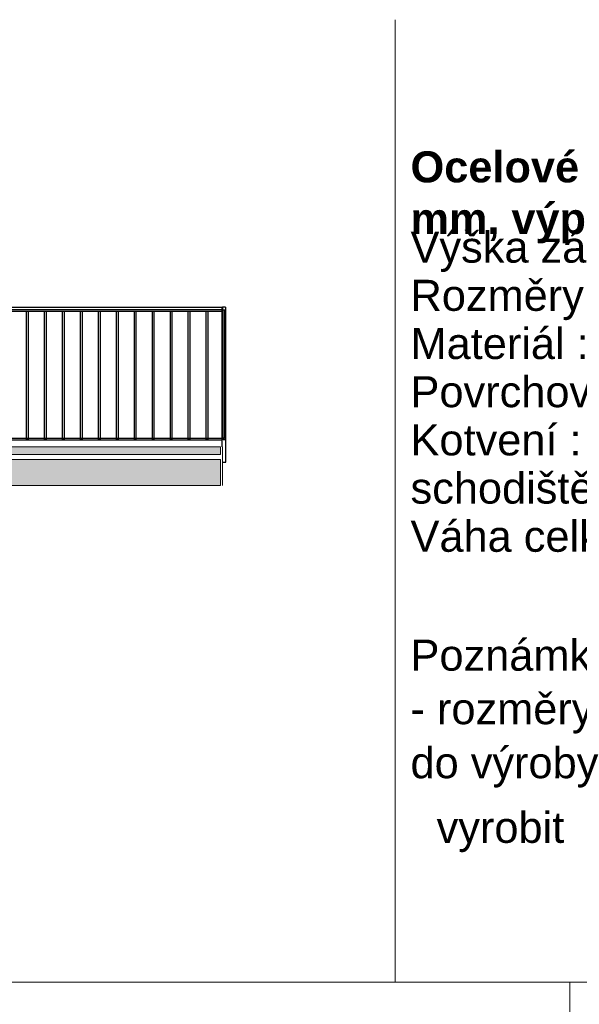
# Model space of a CAD drawing. Header units: millimetres. Extents: x 15381 to 191117, y -190522 to 367005.
# Tile 13 of 79: x 71446 to 75055, y -40912 to -34566. Entities that reach past the tile are written whole.
import ezdxf

# ---------------------------------------------------------------- set-up
doc = ezdxf.new("R2010")
doc.units = ezdxf.units.MM
doc.header["$MEASUREMENT"] = 0
doc.linetypes.add('Wipeout_Contour', pattern=[1000, 0, -1000])
for name, color, linetype in [('Interiér - schodiště', 7, 'Continuous'), ('Nové_0', 7, 'Continuous'), ('Nové_Výplně - Povrchové', 7, 'Continuous'), ('Nové_Výplně – Řezové', 7, 'Continuous')]:
    doc.layers.add(name, color=color, linetype=linetype)
doc.styles.add('GENEROVANÝ_STYL_1', font='txt')
doc.styles.add('GENEROVANÝ_STYL_2', font='txt')

msp = doc.modelspace()

# ---------------------------------------------------------------- hatches: boundary and pattern name
at = {"layer": 'Interiér - schodiště', "linetype": 'Continuous', "lineweight": 0, "true_color": 0x333333}
h = msp.add_hatch(color=250, dxfattribs=at)
h.paths.add_polyline_path([(68835.9, -39088.8), (69085.9, -39088.8), (69085.9, -38889), (71212.9, -37568.8), (72741.9, -37568.8), (72741.9, -37399.8), (71171.1, -37399.8), (71171.1, -37398.8), (71155.9, -37398.8), (71155.9, -37368.8), (72741.9, -37368.8), (72741.9, -37318.8), (71141.6, -37318.8), (68835.9, -38749.9), (68835.9, -38808.8), (69140.9, -38808.8), (69140.9, -38838.8), (68835.9, -38838.8)])
h.paths.add_polyline_path([(69141.1, -38658.8), (69125.9, -38658.8), (69125.9, -38628.8), (69430.9, -38628.8), (69430.9, -38658.8), (69431.1, -38658.8), (69431.1, -38659.8), (69141.1, -38659.8)], flags=0)
h.paths.add_polyline_path([(69415.9, -38448.8), (69720.9, -38448.8), (69720.9, -38478.8), (69721.1, -38478.8), (69721.1, -38479.8), (69431.1, -38479.8), (69431.1, -38478.8), (69415.9, -38478.8)], flags=0)
h.paths.add_polyline_path([(69705.9, -38298.8), (69705.9, -38268.8), (70010.9, -38268.8), (70010.9, -38298.8), (70011.1, -38298.8), (70011.1, -38299.8), (69721.1, -38299.8), (69721.1, -38298.8)], flags=0)
h.paths.add_polyline_path([(69995.9, -38088.8), (70300.9, -38088.8), (70300.9, -38118.8), (70301.1, -38118.8), (70301.1, -38119.8), (70011.1, -38119.8), (70011.1, -38118.8), (69995.9, -38118.8)], flags=0)
h.paths.add_polyline_path([(70285.9, -37908.8), (70590.9, -37908.8), (70590.9, -37938.8), (70591.1, -37938.8), (70591.1, -37939.8), (70301.1, -37939.8), (70301.1, -37938.8), (70285.9, -37938.8)], flags=0)
h.paths.add_polyline_path([(70575.9, -37728.8), (70880.9, -37728.8), (70880.9, -37758.8), (70881.1, -37758.8), (70881.1, -37759.8), (70591.1, -37759.8), (70591.1, -37758.8), (70575.9, -37758.8)], flags=0)
h.paths.add_polyline_path([(70881.1, -37578.8), (70865.9, -37578.8), (70865.9, -37548.8), (71170.9, -37548.8), (71170.9, -37578.8), (71171.1, -37578.8), (71171.1, -37579.8), (70881.1, -37579.8)], flags=0)

# ---------------------------------------------------------------- linework, layer by layer
at = {"color": 7, "linetype": 'Continuous', "lineweight": 20}
for p, q in [((73867.4, -34566.4), (73867.4, -40768.1)), ((67117.4, -40768.1), (86117.4, -40768.1)), ((74993.3, -40768.1), (74993.3, -47271.8))]:
    msp.add_line(p, q, dxfattribs=at)
at = {"color": 7, "linetype": 'Continuous', "lineweight": 13}
msp.add_line((72741.9, -37568.8), (71446.6, -37568.8), dxfattribs=at)
at = {"layer": 'Interiér - schodiště', "color": 7, "linetype": 'Continuous', "lineweight": 13, "flags": 128}
msp.add_lwpolyline([(68835.9, -39088.8), (69085.9, -39088.8), (69085.9, -38889), (71212.9, -37568.8), (72741.9, -37568.8), (72741.9, -37399.8), (71171.1, -37399.8), (71171.1, -37398.8), (71155.9, -37398.8), (71155.9, -37368.8), (72741.9, -37368.8), (72741.9, -37318.8), (71141.6, -37318.8), (68835.9, -38749.9), (68835.9, -38808.8), (69140.9, -38808.8), (69140.9, -38838.8), (68835.9, -38838.8)], close=True, dxfattribs=at)

# ---------------------------------------------------------------- texts
at = {"color": 7, "linetype": 'Continuous', "lineweight": 20, "char_height": 200, "attachment_point": 7}
for s, insert, style in [('\\A1;{\\pql;\\fArial|b1|i0|c238|p38;Ocelové nerezové zábradlí schodiště z nosných tyčí 20/20\\P\\pql;\\fArial|b1|i0|c238|p38;\\H0.997982x;mm, výplň tyčí 12/12 mm,madlo z pásoviny \\fArial|b1|i0|c238|p38;12/35\\fArial|b1|i0|c238|p38; mm\\fArial|b1|i0|c238|p38;,\\P\\pql;\\fArial|b1|i0|c238|p38;\\H1.002022x;}', (73966.7, -36008), 'GENEROVANÝ_STYL_2'), ('\\A1;{\\pql;\\fArial|b0|i0|c238|p38;Poznámka:}', (73966.7, -38764.3), 'GENEROVANÝ_STYL_1'), ('\\A1;{\\pql;\\fArial|b0|i0|c238|p38;- rozměry prvku je nutné zaměřit přímo na stavbě před zadáním prvku}', (73966.7, -39166.8), 'GENEROVANÝ_STYL_1'), ('\\A1;{\\pql;\\fArial|b0|i0|c238|p38;do výroby}', (73966.7, -39514.9), 'GENEROVANÝ_STYL_1'), ('\\A1;{\\pql;\\fArial|b0|i0|c238|p38;vyrobit  v souladu s ČSN }', (74134.9, -39931.5), 'GENEROVANÝ_STYL_1')]:
    msp.add_mtext(s, dxfattribs=dict(at, insert=insert, style=style))
at = {"color": 7, "linetype": 'Continuous', "lineweight": 20, "insert": (73966.7, -38055.6), "char_height": 200, "width": 8450.6, "attachment_point": 7, "line_spacing_factor": 0.931401, "style": 'GENEROVANÝ_STYL_1'}
msp.add_mtext('\\A1;{\\pql;\\fArial|b0|i0|c238|p38;Výška zábradlí : ^I 900 mm \\P\\pql;\\fArial|b0|i0|c238|p38;Rozměry : ^I^I0,94+1,65+2,72m\\P\\pql;\\fArial|b0|i0|c238|p38;Materiál : ^I^I^IOcel\\P\\pql;\\fArial|b0|i0|c238|p38;Povrchová úprava :^IPozinkování + černý nátěr\\P\\pql;\\fArial|b0|i0|c238|p38;Kotvení : ^I^I^IKotvení nosných slouků do bočnice schodiště(vnější strana)\\P\\pql;\\fArial|b0|i0|c238|p38;Váha celkem :^I^I\\fArial|b0|i0|c238|p38;83,7\\fArial|b0|i0|c238|p38; kg}', dxfattribs=at)

# ---------------------------------------------------------------- wipeouts: each hides what was drawn before it
at = {"color": 254, "linetype": 'Wipeout_Contour', "lineweight": 0, "ltscale": 325881.061408}
msp.add_wipeout([(72649.6, -37268.8), (72661.6, -37268.8), (72661.6, -36445), (72649.6, -36445)], dxfattribs=at).dxf.layer = 'Nové_Výplně - Povrchové'

# ---------------------------------------------------------------- next in the draw order: wipeouts: each hides what was drawn before it
at = {"color": 254, "linetype": 'Wipeout_Contour', "lineweight": 0, "ltscale": 322551.274103}
msp.add_wipeout([(71129.8, -36418.8), (71129.8, -36433.8), (72751.5, -36433.8), (72751.5, -36418.8)], dxfattribs=at).dxf.layer = 'Nové_Výplně - Povrchové'
at = {"color": 254, "linetype": 'Wipeout_Contour', "lineweight": 0, "ltscale": 4538058.656771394}
msp.add_wipeout([(71139.8, -37262.8), (71139.8, -37274.8), (72751.5, -37274.8), (72751.5, -37262.8), (72661.6, -37262.8), (72661.6, -37268.8), (72649.6, -37268.8), (72649.6, -37262.8), (72545.8, -37262.8), (72545.8, -37268.8), (72533.8, -37268.8), (72533.8, -37262.8), (72430, -37262.8), (72430, -37268.8), (72418, -37268.8), (72418, -37262.8), (72314.1, -37262.8), (72314.1, -37268.8), (72302.1, -37268.8), (72302.1, -37262.8), (72198.3, -37262.8), (72198.3, -37268.8), (72186.3, -37268.8), (72186.3, -37262.8), (72082.5, -37262.8), (72082.5, -37268.8), (72070.5, -37268.8), (72070.5, -37262.8), (71966.6, -37262.8), (71966.6, -37268.8), (71954.6, -37268.8), (71954.6, -37262.8), (71850.8, -37262.8), (71850.8, -37268.8), (71838.8, -37268.8), (71838.8, -37262.8), (71734.9, -37262.8), (71734.9, -37268.8), (71722.9, -37268.8), (71722.9, -37262.8), (71619.1, -37262.8), (71619.1, -37268.8), (71607.1, -37268.8), (71607.1, -37262.8), (71503.3, -37262.8), (71503.3, -37268.8), (71491.3, -37268.8), (71491.3, -37262.8), (71387.4, -37262.8), (71387.4, -37268.8), (71375.4, -37268.8), (71375.4, -37262.8), (71271.6, -37262.8), (71271.6, -37268.8), (71259.6, -37268.8), (71259.6, -37262.8)], dxfattribs=at).dxf.layer = 'Nové_Výplně - Povrchové'

# ---------------------------------------------------------------- next in the draw order: linework, layer by layer
at = {"layer": 'Nové_0', "color": 1, "linetype": 'Continuous', "lineweight": 25}
for p, q in [((72649.6, -37268.8), (72649.6, -37262.8)), ((72649.6, -37262.8), (72661.6, -37262.8)), ((72649.6, -37268.8), (72661.6, -37268.8))]:
    msp.add_line(p, q, dxfattribs=at)

# ---------------------------------------------------------------- next in the draw order: wipeouts: each hides what was drawn before it
at = {"color": 254, "linetype": 'Wipeout_Contour', "lineweight": 0, "ltscale": 321755.732368}
msp.add_wipeout([(71503.3, -36445), (71491.3, -36445), (71491.3, -37268.8), (71503.3, -37268.8)], dxfattribs=at).dxf.layer = 'Nové_Výplně - Povrchové'
at = {"color": 254, "linetype": 'Wipeout_Contour', "lineweight": 0, "ltscale": 322167.643632}
msp.add_wipeout([(71607.1, -36445), (71607.1, -37268.8), (71619.1, -37268.8), (71619.1, -36445)], dxfattribs=at).dxf.layer = 'Nové_Výplně - Povrchové'
at = {"color": 254, "linetype": 'Wipeout_Contour', "lineweight": 0, "ltscale": 322579.69448}
msp.add_wipeout([(71722.9, -37268.8), (71734.9, -37268.8), (71734.9, -36445), (71722.9, -36445)], dxfattribs=at).dxf.layer = 'Nové_Výplně - Povrchové'
at = {"color": 254, "linetype": 'Wipeout_Contour', "lineweight": 0, "ltscale": 322991.884341}
msp.add_wipeout([(71838.8, -37268.8), (71850.8, -37268.8), (71850.8, -36445), (71838.8, -36445)], dxfattribs=at).dxf.layer = 'Nové_Výplně - Povrchové'
at = {"color": 254, "linetype": 'Wipeout_Contour', "lineweight": 0, "ltscale": 323404.212684}
msp.add_wipeout([(71954.6, -37268.8), (71966.6, -37268.8), (71966.6, -36445), (71954.6, -36445)], dxfattribs=at).dxf.layer = 'Nové_Výplně - Povrchové'
at = {"color": 254, "linetype": 'Wipeout_Contour', "lineweight": 0, "ltscale": 323816.67898}
msp.add_wipeout([(72070.5, -37268.8), (72082.5, -37268.8), (72082.5, -36445), (72070.5, -36445)], dxfattribs=at).dxf.layer = 'Nové_Výplně - Povrchové'
at = {"color": 254, "linetype": 'Wipeout_Contour', "lineweight": 0, "ltscale": 324229.282702}
msp.add_wipeout([(72186.3, -37268.8), (72198.3, -37268.8), (72198.3, -36445), (72186.3, -36445)], dxfattribs=at).dxf.layer = 'Nové_Výplně - Povrchové'
at = {"color": 254, "linetype": 'Wipeout_Contour', "lineweight": 0, "ltscale": 324642.023326}
msp.add_wipeout([(72302.1, -37268.8), (72314.1, -37268.8), (72314.1, -36445), (72302.1, -36445)], dxfattribs=at).dxf.layer = 'Nové_Výplně - Povrchové'
at = {"color": 254, "linetype": 'Wipeout_Contour', "lineweight": 0, "ltscale": 325054.90033}
msp.add_wipeout([(72418, -37268.8), (72430, -37268.8), (72430, -36445), (72418, -36445)], dxfattribs=at).dxf.layer = 'Nové_Výplně - Povrchové'
at = {"color": 254, "linetype": 'Wipeout_Contour', "lineweight": 0, "ltscale": 325467.913197}
msp.add_wipeout([(72533.8, -37268.8), (72545.8, -37268.8), (72545.8, -36445), (72533.8, -36445)], dxfattribs=at).dxf.layer = 'Nové_Výplně - Povrchové'

# ---------------------------------------------------------------- next in the draw order: linework, layer by layer
at = {"layer": 'Nové_0', "color": 1, "linetype": 'Continuous', "lineweight": 25}
for p, q in [((71387.4, -37262.8), (71491.3, -37262.8)), ((71491.3, -37262.8), (71503.3, -37262.8)), ((71491.3, -37268.8), (71491.3, -37262.8)), ((71491.3, -37268.8), (71503.3, -37268.8)), ((71503.3, -37262.8), (71607.1, -37262.8)), ((71607.1, -37262.8), (71619.1, -37262.8)), ((71607.1, -37268.8), (71607.1, -37262.8)), ((71607.1, -37268.8), (71619.1, -37268.8)), ((71619.1, -37262.8), (71722.9, -37262.8)), ((71722.9, -37262.8), (71734.9, -37262.8)), ((71722.9, -37268.8), (71722.9, -37262.8)), ((71722.9, -37268.8), (71734.9, -37268.8)), ((71734.9, -37262.8), (71838.8, -37262.8)), ((71838.8, -37262.8), (71850.8, -37262.8)), ((71838.8, -37268.8), (71838.8, -37262.8)), ((71838.8, -37268.8), (71850.8, -37268.8)), ((71850.8, -37262.8), (71954.6, -37262.8)), ((71954.6, -37262.8), (71966.6, -37262.8)), ((71954.6, -37268.8), (71954.6, -37262.8)), ((71954.6, -37268.8), (71966.6, -37268.8)), ((71966.6, -37262.8), (72070.5, -37262.8)), ((72070.5, -37262.8), (72082.5, -37262.8)), ((72070.5, -37268.8), (72070.5, -37262.8)), ((72070.5, -37268.8), (72082.5, -37268.8)), ((72082.5, -37262.8), (72186.3, -37262.8)), ((72186.3, -37262.8), (72198.3, -37262.8)), ((72186.3, -37268.8), (72186.3, -37262.8)), ((72186.3, -37268.8), (72198.3, -37268.8)), ((72198.3, -37262.8), (72302.1, -37262.8)), ((72302.1, -37262.8), (72314.1, -37262.8)), ((72302.1, -37268.8), (72302.1, -37262.8)), ((72302.1, -37268.8), (72314.1, -37268.8)), ((72314.1, -37262.8), (72418, -37262.8)), ((72418, -37262.8), (72430, -37262.8)), ((72418, -37268.8), (72418, -37262.8)), ((72418, -37268.8), (72430, -37268.8)), ((72430, -37262.8), (72533.8, -37262.8)), ((72533.8, -37262.8), (72545.8, -37262.8)), ((72533.8, -37268.8), (72533.8, -37262.8)), ((72533.8, -37268.8), (72545.8, -37268.8)), ((72545.8, -37262.8), (72649.6, -37262.8))]:
    msp.add_line(p, q, dxfattribs=at)

# ---------------------------------------------------------------- next in the draw order: wipeouts: each hides what was drawn before it
at = {"color": 254, "linetype": 'Wipeout_Contour', "lineweight": 0, "ltscale": 322592.612179}
msp.add_wipeout([(71139.8, -36444.8), (72751.5, -36444.8), (72751.5, -36433.8), (71139.8, -36433.8)], dxfattribs=at).dxf.layer = 'Nové_Výplně - Povrchové'

# ---------------------------------------------------------------- next in the draw order: linework, layer by layer
at = {"layer": 'Nové_0', "color": 1, "linetype": 'Continuous', "lineweight": 25}
for p, q in [((71491.3, -36445), (71503.3, -36445)), ((71491.3, -37262.8), (71491.3, -36445)), ((71503.3, -37268.8), (71503.3, -36445)), ((71607.1, -36445), (71619.1, -36445)), ((71607.1, -37262.8), (71607.1, -36445)), ((71619.1, -37268.8), (71619.1, -36445)), ((71722.9, -36445), (71734.9, -36445)), ((71722.9, -37262.8), (71722.9, -36445)), ((71734.9, -37268.8), (71734.9, -36445)), ((71838.8, -36445), (71850.8, -36445)), ((71838.8, -37262.8), (71838.8, -36445)), ((71850.8, -37268.8), (71850.8, -36445)), ((71954.6, -36445), (71966.6, -36445)), ((71954.6, -37262.8), (71954.6, -36445)), ((71966.6, -37268.8), (71966.6, -36445)), ((72070.5, -36445), (72082.5, -36445)), ((72070.5, -37262.8), (72070.5, -36445)), ((72082.5, -37268.8), (72082.5, -36445)), ((72186.3, -36445), (72198.3, -36445)), ((72186.3, -37262.8), (72186.3, -36445)), ((72198.3, -37268.8), (72198.3, -36445)), ((72302.1, -36445), (72314.1, -36445)), ((72302.1, -37262.8), (72302.1, -36445)), ((72314.1, -37268.8), (72314.1, -36445)), ((72418, -36445), (72430, -36445)), ((72418, -37262.8), (72418, -36445)), ((72430, -37268.8), (72430, -36445)), ((72533.8, -36445), (72545.8, -36445)), ((72533.8, -37262.8), (72533.8, -36445)), ((72545.8, -37268.8), (72545.8, -36445)), ((72649.6, -36445), (72661.6, -36445)), ((72649.6, -37262.8), (72649.6, -36445)), ((72661.6, -37268.8), (72661.6, -36445))]:
    msp.add_line(p, q, dxfattribs=at)

# ---------------------------------------------------------------- next in the draw order: wipeouts: each hides what was drawn before it
at = {"color": 254, "linetype": 'Wipeout_Contour', "lineweight": 0, "ltscale": 979706.453303}
msp.add_wipeout([(72751.5, -37318.8), (72753.9, -37318.8), (72753.9, -37418.5), (72776.5, -37418.5), (72776.5, -36438.5), (72770, -36438.5), (72770, -37268.5), (72770, -37274.5), (72758, -37274.5), (72758, -37268.5), (72758, -36438.5), (72751.5, -36438.5)], dxfattribs=at).dxf.layer = 'Nové_Výplně - Povrchové'

# ---------------------------------------------------------------- next in the draw order: linework, layer by layer
at = {"color": 7, "linetype": 'Continuous', "lineweight": 13}
msp.add_line((71142.3, -37368.8), (72741.9, -37368.8), dxfattribs=at)
at = {"color": 1, "linetype": 'Continuous', "lineweight": 18}
msp.add_line((72753.9, -37318.8), (72753.9, -37568.8), dxfattribs=at)
at = {"layer": 'Nové_0', "color": 1, "linetype": 'Continuous', "lineweight": 25}
msp.add_line((72753.9, -37418.5), (72776.5, -37418.5), dxfattribs=at)

# ---------------------------------------------------------------- next in the draw order: wipeouts: each hides what was drawn before it
at = {"color": 254, "linetype": 'Wipeout_Contour', "lineweight": 0, "ltscale": 326256.146435}
msp.add_wipeout([(72770, -36438.5), (72758, -36438.5), (72758, -37262.5), (72770, -37262.5)], dxfattribs=at).dxf.layer = 'Nové_Výplně - Povrchové'

# ---------------------------------------------------------------- next in the draw order: wipeouts: each hides what was drawn before it
at = {"color": 254, "linetype": 'Wipeout_Contour', "lineweight": 0, "ltscale": 325493.672195}
msp.add_wipeout([(72774, -36418.5), (72754, -36418.5), (72754, -36438.5), (72774, -36438.5)], dxfattribs=at).dxf.layer = 'Nové_Výplně – Řezové'
at = {"color": 254, "linetype": 'Wipeout_Contour', "lineweight": 0, "ltscale": 327011.647039}
msp.add_wipeout([(72770, -37262.5), (72758, -37262.5), (72758, -37274.5), (72770, -37274.5)], dxfattribs=at).dxf.layer = 'Nové_Výplně – Řezové'

# ---------------------------------------------------------------- next in the draw order: linework, layer by layer
at = {"layer": 'Nové_0', "color": 1, "linetype": 'Continuous', "lineweight": 25}
for p, q in [((71129.8, -36418.8), (72751.5, -36418.8)), ((72751.5, -36418.8), (72751.5, -36433.8)), ((72751.5, -36432.8), (72751.5, -36418.8)), ((72751.5, -36418.8), (72751.5, -36418.8)), ((72774, -36418.5), (72754, -36418.5)), ((72754, -36418.5), (72754, -36438.5)), ((72774, -36418.5), (72774, -36438.5)), ((71129.8, -36433.8), (72751.5, -36433.8)), ((71139.8, -36444.8), (72751.5, -36444.8)), ((72751.5, -36433.8), (72751.5, -36444.8)), ((72751.5, -36438.5), (72754, -36438.5)), ((72751.5, -37318.8), (72751.5, -36438.5)), ((72774, -36438.5), (72754, -36438.5)), ((72758, -37262.5), (72758, -36438.5)), ((72770, -37262.5), (72770, -36438.5)), ((72774, -36438.5), (72776.5, -36438.5)), ((72776.5, -37418.5), (72776.5, -36438.5)), ((71139.8, -37274.8), (72751.5, -37274.8)), ((72661.6, -37262.8), (72751.5, -37262.8)), ((72751.5, -37262.8), (72751.5, -37274.8)), ((72758, -37262.5), (72758, -37274.5)), ((72770, -37262.5), (72758, -37262.5)), ((72770, -37274.5), (72758, -37274.5)), ((72770, -37262.5), (72770, -37274.5))]:
    msp.add_line(p, q, dxfattribs=at)

doc.saveas('drawing.dxf')
